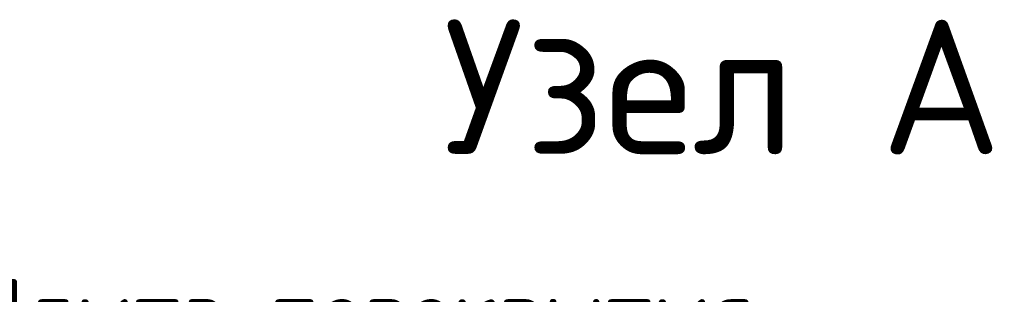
# Model space of a CAD drawing. Header units: millimetres. Extents: x -228268 to 1513407, y -439898 to -137408.
# Tile 23 of 128: x -117621 to -114586, y -240019 to -239173. Entities that reach past the tile are written whole.
import ezdxf
from ezdxf.enums import TextEntityAlignment as Align

# ---------------------------------------------------------------- set-up
doc = ezdxf.new("R2010")
doc.units = ezdxf.units.MM
doc.styles.add('Arial', font='arial.ttf', dxfattribs={"width": 0.9})
doc.styles.add('GOST', font='isocpeur.ttf')

# ---------------------------------------------------------------- blocks, each defined once
blk = doc.blocks.new('vcBlockPos')
at = {"color": 0, "linetype": 'ByBlock', "lineweight": -2, "style": 'Arial'}
blk.add_attdef('ПОЗИЦИЯ', text='', height=250, dxfattribs=at).set_placement((0, 0), align=Align.BOTTOM_CENTER)
at = {"color": 0, "linetype": 'ByBlock', "lineweight": -2, "style": 'Arial', "flags": 1}
blk.add_attdef('КОЛИЧЕСТВО', text='', height=250, dxfattribs=at).set_placement((0, 0), align=Align.RIGHT)
at = {"color": 0, "linetype": 'ByBlock', "lineweight": -2, "style": 'Arial'}
blk.add_attdef('НТЕКСТ', text='', height=250, dxfattribs=at).set_placement((0, 0), align=Align.TOP_CENTER)
blk = doc.blocks.new('A$C83e4ce7a')
ref = blk.add_blockref('vcBlockPos', (-999, 3729.6), dxfattribs=dict(xscale=81.28530126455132, yscale=81.28530126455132, zscale=81.28530126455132))
ref.add_attrib('ПОЗИЦИЯ', 'Плита перекрытия      ', dxfattribs={"color": 0, "linetype": 'ByBlock', "lineweight": -2, "height": 203.213, "style": 'GOST'}).set_placement((-999, 3753.9), align=Align.CENTER)
at = {"insert": (-1133.7, 4757.5), "char_height": 414.56, "width": 3944.64, "attachment_point": 1, "style": 'GOST'}
blk.add_mtext('Узел A ', dxfattribs=at)

msp = doc.modelspace()

# ---------------------------------------------------------------- block references
at = {"lineweight": -3, "ltscale": 10000}
msp.add_blockref('A$C83e4ce7a', (-115183.2, -243930.1), dxfattribs=at)

doc.saveas('drawing.dxf')
